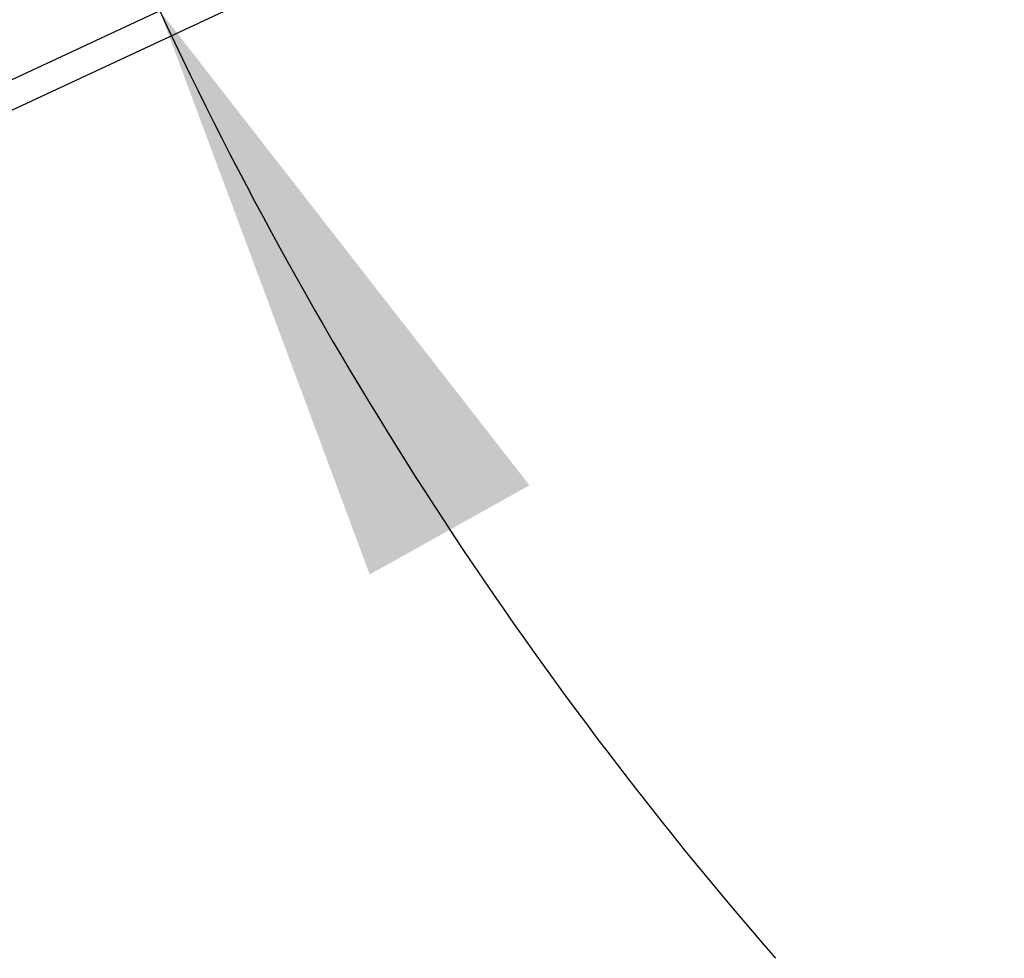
# Model space of a CAD drawing. Header units: inches. Extents: x 0.2 to 10.7, y 0.2 to 7.9.
# Tile 97 of 104: x 5.912 to 6.127, y 5.067 to 5.272. Entities that reach past the tile are written whole.
import ezdxf

# ---------------------------------------------------------------- set-up
doc = ezdxf.new("R2010")
doc.units = ezdxf.units.IN
doc.header["$MEASUREMENT"] = 0
doc.layers.add('DIMENSIONS', color=140, linetype='Continuous')
doc.styles.add('SLDTEXTSTYLE0', font='TXT', dxfattribs={"width": 0.7})
doc.dimstyles.new('SLDDIMSTYLE4', dxfattribs={"dimtxt": 0.084961, "dimasz": 0.13, "dimexe": 0, "dimexo": 0.0625, "dimgap": 0.02124, "dimtad": 0, "dimtih": 1, "dimtoh": 1, "dimdec": 4, "dimlfac": 12, "dimzin": 12, "dimdsep": 46, "dimtxsty": 'SLDTEXTSTYLE0', "dimsah": 1, "dimcen": 0.09, "dimadec": 0, "dimazin": 3, "dimtfac": 1, "dimtdec": 0, "dimtofl": 0, "dimtmove": 0, "dimatfit": 3, "dimfxl": 0, "dimfrac": 2, "dimtolj": 1, "dimtzin": 12, "dimarcsym": 0})

# ---------------------------------------------------------------- blocks, each defined once
blk = doc.blocks.new('_D_13')
at = {"layer": 'DIMENSIONS'}
blk.add_line((6.10286, 5.6483), (5.73417, 5.6483), dxfattribs=at)
for start, end in [(163.96571, 180), (205, 221.03429)]:
    blk.add_arc((6.74495, 5.6483), 0.88578, start, end, dxfattribs=at)
for points in [[(5.85917, 5.6483), (5.88858, 5.7765), (5.84868, 5.77942)], [(5.94216, 5.27396), (5.98807, 5.1507), (6.02299, 5.1702)]]:
    blk.add_solid(points, dxfattribs=at)
at = {"layer": 'DIMENSIONS', "insert": (5.78335, 5.47944), "char_height": 0.083333, "attachment_point": 1, "style": 'SLDTEXTSTYLE0'}
blk.add_mtext('25°', dxfattribs=at)

msp = doc.modelspace()

# ---------------------------------------------------------------- linework, layer by layer
at = {"color": 7, "linetype": 'Continuous', "lineweight": 25}
for p, q in [((6.7449474, 5.6483042), (5.7814714, 5.199028)), ((5.7815591, 5.1924486), (6.7474831, 5.6428664))]:
    msp.add_line(p, q, dxfattribs=at)

# ---------------------------------------------------------------- dimensions: what is measured, and where the dimension line sits
at = {"layer": 'DIMENSIONS'}
dim = msp.add_angular_dim_2l(base=(5.8678249, 5.7718434), line1=((6.1528624, 5.6483042), (6.7449474, 5.6483042)), line2=((5.7747958, 5.1959151), (6.7449474, 5.6483042)), dimstyle='SLDDIMSTYLE4', dxfattribs=at)
dim.commit()
dim.dimension.update_dxf_attribs({"geometry": '_D_13', "text_midpoint": (5.8841209, 5.4395376), "dimtype": 162})

doc.saveas('drawing.dxf')
